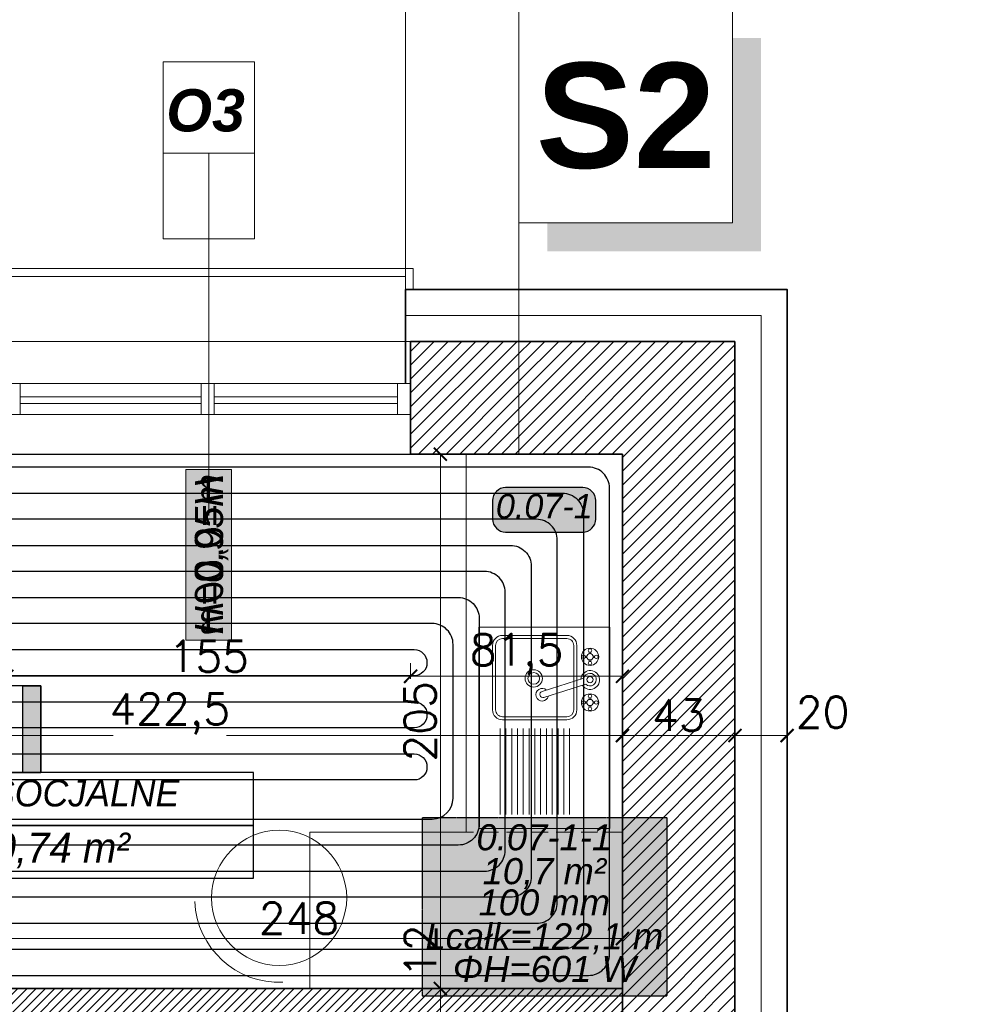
# Model space of a CAD drawing. Header units: millimetres. Extents: x -740 to 33545, y -26688 to 22494.
# Tile 186 of 256: x 11608 to 11976, y 11120 to 11498. Entities that reach past the tile are written whole.
import ezdxf
from ezdxf.enums import TextEntityAlignment as Align
from ezdxf.lldxf.tags import DXFTag

# ---------------------------------------------------------------- set-up
doc = ezdxf.new("R2010")
doc.units = ezdxf.units.MM
doc.header["$MEASUREMENT"] = 0
doc.linetypes.add('DASHED2', pattern=[9.525, 6.35, -3.175])
doc.linetypes.add('HIDDENX2', pattern=[0.1905, 0.127, -0.0635])
doc.layers.get('Defpoints').update_dxf_attribs({"color": 252})
for name, color, linetype in [('_I_EKO_PODKLAD 3', 252, 'Continuous'), ('tabelki opis', 252, 'Continuous'), ('TECHNOLOGIA KUCHNI', 252, 'Continuous'), ('ULTRA-GASTRO TECHNOLOGIA', 252, 'Continuous')]:
    doc.layers.add(name, color=color, linetype=linetype)
for name, color, linetype, lineweight in [('A_istniejące ściany', 252, 'Continuous', 35), ('A_izolacja', 252, 'Continuous', 9), ('A_l.przerywana', 252, 'ICAD_ISO03W100', 9), ('A_linie widokowe', 252, 'Continuous', 18), ('A_opisy', 252, 'Continuous', 15), ('A_projektowane sciany', 252, 'Continuous', 35), ('A_wyposażenie', 252, 'Continuous', 9), ('l.wypełnien', 252, 'Continuous', 5), ('linia opisowa', 252, 'Continuous', 9), ('Nowe_820-G Rysunki Obrazki_Nr_pióra__1', 252, 'Continuous', 13), ('Nowe_820-G Rysunki Obrazki_Nr_pióra__23', 252, 'Continuous', 15), ('wymiarowanie', 252, 'Continuous', 9)]:
    doc.layers.add(name, color=color, linetype=linetype, lineweight=lineweight)
for name, color, linetype, lineweight, true_color in [('IS_Floors zone', 7, 'Continuous', 25, 0x008000), ('IS_Heating_cooling floor', 7, 'HIDDENX2', 25, 0x008000), ('IS_Strefa podłóg', 7, 'Continuous', 25, 0x008000), ('IS_Wężownica OChP', 7, 'Continuous', 25, 0x800080)]:
    doc.layers.add(name, color=color, linetype=linetype, lineweight=lineweight, true_color=true_color)
doc.styles.add('Arial__I__', font='ariali.ttf')
doc.styles.add('ARIALL', font='GOTHIC.TTF', dxfattribs={"height": 40})
doc.styles.add('styl2', font='simplex.shx')
doc.linetypes.add('BATTING', pattern='A,0.00254,-2.54,[134,ltypeshp.shx,S=2.54,R=0,X=-2.54,Y=0],-5.08,[134,ltypeshp.shx,S=2.54,R=180,X=2.54,Y=0],-2.54', length=10.16254)
tags = doc.linetypes.add('ICAD_ISO03W100', pattern=[30, 12, -18]).pattern_tags.tags
tags[6:7] = [DXFTag(74, 4), DXFTag(75, 0), DXFTag(340, '0'), DXFTag(46, 1.0), DXFTag(50, 0.0), DXFTag(44, 0.0), DXFTag(45, 0.0)]
tags[4:5] = [DXFTag(74, 4), DXFTag(75, 0), DXFTag(340, '0'), DXFTag(46, 1.0), DXFTag(50, 0.0), DXFTag(44, 0.0), DXFTag(45, 0.0)]
doc.dimstyles.new('Skala 1-50', dxfattribs={"dimtxt": 12, "dimasz": 5, "dimexe": 1, "dimexo": 1, "dimgap": 1.5, "dimtad": 1, "dimdec": 1, "dimrnd": 0.5, "dimtxsty": 'styl2', "dimblk": 'ARCHTICK', "dimcen": 5, "dimadec": 0, "dimazin": 0, "dimtfac": 1, "dimtdec": 1, "dimtmove": 1, "dimatfit": 3, "dimldrblk": 'ARCHTICK', "dimfxl": 0, "dimlwd": -1, "dimlwe": -1, "dimarcsym": 0})
doc.dimstyles.new('Wymiary elementów w mm', dxfattribs={"dimscale": 0.5, "dimtxt": 14, "dimasz": 20, "dimexe": 0, "dimexo": 1, "dimgap": 3, "dimtad": 1, "dimdec": 0, "dimlfac": 10, "dimtxsty": 'Standard', "dimblk": 'OBLIQUE', "dimcen": 5, "dimse1": 1, "dimse2": 1, "dimsd1": 1, "dimsd2": 1, "dimclrd": 256, "dimclre": 256, "dimclrt": 252, "dimadec": 0, "dimazin": 0, "dimtfac": 1, "dimtdec": 0, "dimtmove": 0, "dimatfit": 3, "dimldrblk": 'OBLIQUE', "dimfxl": 0, "dimlwd": -1, "dimlwe": -1, "dimarcsym": 0})

# ---------------------------------------------------------------- blocks, each defined once
blk = doc.blocks.new('A$C039960C2')
at = {"layer": 'ULTRA-GASTRO TECHNOLOGIA', "color": 8, "lineweight": 9}
for p, q in [((0, 0), (0, 52.84)), ((0, 52.84), (81.29, 52.84)), ((81.29, 52.84), (81.29, 0)), ((5.66, 44.22), (40.33, 44.22)), ((5.66, 41.89), (40.33, 41.89)), ((5.66, 39.55), (40.33, 39.55)), ((5.66, 37.22), (40.33, 37.22)), ((5.66, 34.88), (40.33, 34.88)), ((5.66, 32.55), (40.33, 32.55)), ((5.66, 30.21), (40.33, 30.21)), ((5.66, 27.88), (40.33, 27.88)), ((5.66, 25.54), (40.33, 25.54)), ((5.66, 23.21), (40.33, 23.21)), ((5.66, 20.87), (40.33, 20.87)), ((5.66, 18.53), (40.33, 18.53)), ((5.66, 16.2), (40.33, 16.2)), ((81.29, 0), (0, 0))]:
    blk.add_line(p, q, dxfattribs=at)
at = {"layer": 'ULTRA-GASTRO TECHNOLOGIA', "color": 8, "lineweight": 13}
for p, q in [((73.9, 47.28), (47.9, 47.28)), ((73.9, 46.03), (47.9, 46.03)), ((43.9, 43.28), (43.9, 17.28)), ((45.15, 43.28), (45.15, 17.28)), ((76.65, 17.28), (76.65, 43.28)), ((77.9, 17.28), (77.9, 43.28)), ((47.9, 14.53), (73.9, 14.53)), ((47.9, 13.28), (73.9, 13.28))]:
    blk.add_line(p, q, dxfattribs=at)
at = {"layer": 'ULTRA-GASTRO TECHNOLOGIA', "color": 8, "linetype": 'Continuous', "lineweight": 9}
for p, q in [((52.9, 26.54), (58.2, 9.68)), ((60.62, 10.44), (55.32, 27.3)), ((49.64, 8.28), (48.96, 8.28)), ((50.54, 9.18), (50.54, 9.87)), ((51.18, 9.19), (51.18, 9.87)), ((52.08, 8.28), (52.77, 8.28)), ((68.05, 8.28), (67.37, 8.28)), ((68.96, 9.18), (68.96, 9.87)), ((69.59, 9.19), (69.59, 9.87)), ((70.49, 8.28), (71.18, 8.28)), ((49.64, 7.65), (48.96, 7.65)), ((50.54, 6.74), (50.54, 6.06)), ((51.18, 6.75), (51.18, 6.06)), ((52.09, 7.65), (52.77, 7.65)), ((68.06, 7.65), (67.37, 7.65)), ((68.96, 6.74), (68.96, 6.06)), ((69.59, 6.75), (69.59, 6.06)), ((70.5, 7.65), (71.18, 7.65))]:
    blk.add_line(p, q, dxfattribs=at)
at = {"layer": 'ULTRA-GASTRO TECHNOLOGIA', "color": 8, "lineweight": 9}
for radius in [3.5, 2.35]:
    blk.add_circle((60.56, 30.66), radius, dxfattribs=at)
at = {"layer": 'ULTRA-GASTRO TECHNOLOGIA', "color": 8, "linetype": 'Continuous', "lineweight": 9}
for centre, radius in [((50.86, 7.97), 3.49), ((48.32, 7.97), 0.71), ((50.86, 7.97), 1.27), ((50.86, 10.51), 0.71), ((53.4, 7.97), 0.71), ((60.07, 7.97), 1.27), ((69.28, 7.97), 3.49), ((66.74, 7.97), 0.71), ((69.28, 7.97), 1.27), ((69.28, 10.51), 0.71), ((71.82, 7.97), 0.71), ((50.86, 5.43), 0.71), ((69.28, 5.43), 0.71)]:
    blk.add_circle(centre, radius, dxfattribs=at)
at = {"layer": 'ULTRA-GASTRO TECHNOLOGIA', "color": 8, "lineweight": 13}
for centre, radius, start, end in [((47.9, 43.28), 4, 90, 180), ((47.9, 43.28), 2.75, 90, 180), ((73.9, 43.28), 4, 0, 90), ((73.9, 43.28), 2.75, 0, 90), ((47.9, 17.28), 4, 180, 270), ((47.9, 17.28), 2.75, 180, 270), ((73.9, 17.28), 4, 270, 0), ((73.9, 17.28), 2.75, 270, 0)]:
    blk.add_arc(centre, radius, start, end, dxfattribs=at)
at = {"layer": 'ULTRA-GASTRO TECHNOLOGIA', "color": 8, "linetype": 'Continuous', "lineweight": 9}
for centre, radius, start, end in [((53.99, 27.28), 2.56, 317.2248, 257.6958), ((54.11, 26.92), 1.27, 17.4603, 197.4603), ((59.94, 7.9), 3.79, 124.7933, 85.5589), ((60.07, 7.97), 2.54, 137.8034, 77.2157)]:
    blk.add_arc(centre, radius, start, end, dxfattribs=at)
blk = doc.blocks.new('_ArchTick')
at = {"color": 0, "linetype": 'ByBlock', "const_width": 0.15}
blk.add_lwpolyline([(-0.5, -0.5), (0.5, 0.5)], dxfattribs=at)
blk = doc.blocks.new('*D1362')
at = {"layer": 'Defpoints', "color": 0}
for p in [(11416.81, 11242.98), (11839.15, 11235.02), (11839.15, 11223.37)]:
    blk.add_point(p, dxfattribs=at)
at = {"layer": 'wymiarowanie', "color": 0}
for p, q in [((11416.81, 11228.37), (11416.81, 11222.37)), ((11839.15, 11228.37), (11839.15, 11222.37)), ((11416.81, 11223.37), (11643.72, 11223.37)), ((11839.15, 11223.37), (11687.18, 11223.37))]:
    blk.add_line(p, q, dxfattribs=at)
at = {"layer": 'wymiarowanie', "color": 0, "xscale": 5, "yscale": 5, "zscale": 5, "rotation": 180}
blk.add_blockref('_ArchTick', (11416.81, 11223.37), dxfattribs=at)
at = {"layer": 'wymiarowanie', "color": 0, "xscale": 5, "yscale": 5, "zscale": 5}
blk.add_blockref('_ArchTick', (11839.15, 11223.37), dxfattribs=at)
at = {"layer": 'wymiarowanie', "color": 0, "insert": (11665.45, 11231.72), "char_height": 12, "attachment_point": 5, "style": 'styl2'}
blk.add_mtext('422,5', dxfattribs=at)
blk = doc.blocks.new('*D1364')
at = {"layer": 'Defpoints', "color": 0}
for p in [(11769.27, 11331.32), (11777.11, 11331.32), (11777.11, 11126.32)]:
    blk.add_point(p, dxfattribs=at)
at = {"layer": 'wymiarowanie', "color": 0}
for p, q in [((11774.27, 11331.32), (11768.27, 11331.32)), ((11769.27, 11126.32), (11769.27, 11331.32)), ((11774.27, 11126.32), (11768.27, 11126.32))]:
    blk.add_line(p, q, dxfattribs=at)
at = {"layer": 'wymiarowanie', "color": 0, "xscale": 5, "yscale": 5, "zscale": 5}
for p, rotation in [((11769.27, 11331.32), 90), ((11769.27, 11126.32), 270)]:
    blk.add_blockref('_ArchTick', p, dxfattribs=dict(at, rotation=rotation))
at = {"layer": 'wymiarowanie', "color": 0, "insert": (11761.47, 11228.82), "char_height": 12, "attachment_point": 5, "rotation": 90, "style": 'styl2'}
blk.add_mtext('205', dxfattribs=at)
blk = doc.blocks.new('*D1252')
at = {"layer": 'Defpoints', "color": 0}
for p in [(50, 5.49), (0, 0.31), (50, 0.31)]:
    blk.add_point(p, dxfattribs=at)
at = {"layer": '_I_EKO_PODKLAD 3', "color": 252, "ltscale": 0.6, "insert": (25, 12.5), "char_height": 11, "attachment_point": 5}
blk.add_mtext('500', dxfattribs=at)
blk = doc.blocks.new('_Oblique')
at = {"color": 0, "linetype": 'ByBlock', "lineweight": -2}
blk.add_line((-0.5, -0.5), (0.5, 0.5), dxfattribs=at)
blk = doc.blocks.new('*D1253')
at = {"layer": 'Defpoints', "color": 0}
for p in [(50, 69.96), (50, 69.96), (66.59, 0)]:
    blk.add_point(p, dxfattribs=at)
at = {"layer": '_I_EKO_PODKLAD 3', "color": 252, "ltscale": 0.6, "insert": (43, 34.98), "char_height": 11, "attachment_point": 5, "rotation": 90}
blk.add_mtext('700', dxfattribs=at)
blk = doc.blocks.new('*D1889')
at = {"layer": 'Defpoints', "color": 0}
for p in [(11755.87, 11508.86), (11251.87, 11399.5), (11755.87, 11399.5)]:
    blk.add_point(p, dxfattribs=at)
at = {"layer": 'wymiarowanie', "color": 0}
for p, q in [((11251.87, 11503.86), (11251.87, 11509.86)), ((11251.87, 11508.86), (11755.87, 11508.86)), ((11755.87, 11503.86), (11755.87, 11509.86))]:
    blk.add_line(p, q, dxfattribs=at)
at = {"layer": 'wymiarowanie', "color": 0, "xscale": 5, "yscale": 5, "zscale": 5, "rotation": 180}
blk.add_blockref('_ArchTick', (11251.87, 11508.86), dxfattribs=at)
at = {"layer": 'wymiarowanie', "color": 0, "xscale": 5, "yscale": 5, "zscale": 5}
blk.add_blockref('_ArchTick', (11755.87, 11508.86), dxfattribs=at)
at = {"layer": 'wymiarowanie', "color": 0, "insert": (11503.87, 11516.66), "char_height": 12, "attachment_point": 5, "style": 'styl2'}
blk.add_mtext('504', dxfattribs=at)
blk = doc.blocks.new('*D2085')
at = {"layer": 'Defpoints', "color": 0}
for p in [(11755.87, 11672.24), (11604.93, 11394.5), (11755.87, 11394.5)]:
    blk.add_point(p, dxfattribs=at)
at = {"layer": 'wymiarowanie', "color": 0}
for p, q in [((11604.93, 11667.24), (11604.93, 11673.24)), ((11604.93, 11672.24), (11755.87, 11672.24)), ((11755.87, 11667.24), (11755.87, 11673.24))]:
    blk.add_line(p, q, dxfattribs=at)
at = {"layer": 'wymiarowanie', "color": 0, "xscale": 5, "yscale": 5, "zscale": 5, "rotation": 180}
blk.add_blockref('_ArchTick', (11604.93, 11672.24), dxfattribs=at)
at = {"layer": 'wymiarowanie', "color": 0, "xscale": 5, "yscale": 5, "zscale": 5}
blk.add_blockref('_ArchTick', (11755.87, 11672.24), dxfattribs=at)
at = {"layer": 'wymiarowanie', "color": 0, "insert": (11680.4, 11679.89), "char_height": 12, "attachment_point": 5, "style": 'styl2'}
blk.add_mtext('151', dxfattribs=at)
blk = doc.blocks.new('*D2086')
at = {"layer": 'Defpoints', "color": 0}
for p in [(11882.33, 11672.24), (11755.87, 11394.5), (11882.33, 11374.5)]:
    blk.add_point(p, dxfattribs=at)
at = {"layer": 'wymiarowanie', "color": 0}
for p, q in [((11755.87, 11667.24), (11755.87, 11673.24)), ((11755.87, 11672.24), (11882.33, 11672.24)), ((11882.33, 11667.24), (11882.33, 11673.24))]:
    blk.add_line(p, q, dxfattribs=at)
at = {"layer": 'wymiarowanie', "color": 0, "xscale": 5, "yscale": 5, "zscale": 5, "rotation": 180}
blk.add_blockref('_ArchTick', (11755.87, 11672.24), dxfattribs=at)
at = {"layer": 'wymiarowanie', "color": 0, "xscale": 5, "yscale": 5, "zscale": 5}
blk.add_blockref('_ArchTick', (11882.33, 11672.24), dxfattribs=at)
at = {"layer": 'wymiarowanie', "color": 0, "insert": (11819.1, 11680.59), "char_height": 12, "attachment_point": 5, "style": 'styl2'}
blk.add_mtext('126,5', dxfattribs=at)
blk = doc.blocks.new('*D2087')
at = {"layer": 'Defpoints', "color": 0}
for p in [(11902.33, 11672.24), (11902.33, 11394.5), (11882.33, 11374.5)]:
    blk.add_point(p, dxfattribs=at)
at = {"layer": 'wymiarowanie', "color": 0}
for p, q in [((11882.33, 11667.24), (11882.33, 11673.24)), ((11882.33, 11672.24), (11902.33, 11672.24)), ((11902.33, 11667.24), (11902.33, 11673.24)), ((11902.33, 11672.24), (11948.54, 11672.24))]:
    blk.add_line(p, q, dxfattribs=at)
at = {"layer": 'wymiarowanie', "color": 0, "xscale": 5, "yscale": 5, "zscale": 5, "rotation": 180}
blk.add_blockref('_ArchTick', (11882.33, 11672.24), dxfattribs=at)
at = {"layer": 'wymiarowanie', "color": 0, "xscale": 5, "yscale": 5, "zscale": 5}
blk.add_blockref('_ArchTick', (11902.33, 11672.24), dxfattribs=at)
at = {"layer": 'wymiarowanie', "color": 0, "insert": (11938.31, 11680.04), "char_height": 12, "attachment_point": 5, "style": 'styl2'}
blk.add_mtext('20', dxfattribs=at)
blk = doc.blocks.new('*D2124')
at = {"layer": 'Defpoints', "color": 0}
for p in [(11964.79, 11394.5), (11961.91, 11374.5), (12091.4, 11374.5)]:
    blk.add_point(p, dxfattribs=at)
at = {"layer": 'wymiarowanie', "color": 0}
for p, q in [((12091.4, 11394.5), (12091.4, 11430.49)), ((12086.4, 11394.5), (12092.4, 11394.5)), ((12091.4, 11394.5), (12091.4, 11374.5)), ((12086.4, 11374.5), (12092.4, 11374.5))]:
    blk.add_line(p, q, dxfattribs=at)
at = {"layer": 'wymiarowanie', "color": 0, "xscale": 5, "yscale": 5, "zscale": 5}
for p, rotation in [((12091.4, 11394.5), 90), ((12091.4, 11374.5), 270)]:
    blk.add_blockref('_ArchTick', p, dxfattribs=dict(at, rotation=rotation))
at = {"layer": 'wymiarowanie', "color": 0, "insert": (12083.6, 11420.26), "char_height": 12, "attachment_point": 5, "rotation": 90, "style": 'styl2'}
blk.add_mtext('20', dxfattribs=at)
blk = doc.blocks.new('*D2125')
at = {"layer": 'Defpoints', "color": 0}
for p in [(11961.91, 11374.5), (11907.33, 10695.69), (12091.4, 10695.69)]:
    blk.add_point(p, dxfattribs=at)
at = {"layer": 'wymiarowanie', "color": 0}
for p, q in [((12086.4, 11374.5), (12092.4, 11374.5)), ((12091.4, 11374.5), (12091.4, 10695.69)), ((12086.4, 10695.69), (12092.4, 10695.69))]:
    blk.add_line(p, q, dxfattribs=at)
at = {"layer": 'wymiarowanie', "color": 0, "xscale": 5, "yscale": 5, "zscale": 5}
for p, rotation in [((12091.4, 11374.5), 90), ((12091.4, 10695.69), 270)]:
    blk.add_blockref('_ArchTick', p, dxfattribs=dict(at, rotation=rotation))
at = {"layer": 'wymiarowanie', "color": 0, "insert": (12083.6, 11035.09), "char_height": 12, "attachment_point": 5, "rotation": 90, "style": 'styl2'}
blk.add_mtext('679', dxfattribs=at)
blk = doc.blocks.new('*D2670')
at = {"layer": 'Defpoints', "color": 0}
for p in [(11602.93, 11331.32), (11757.87, 11331.32), (11757.87, 11246.09)]:
    blk.add_point(p, dxfattribs=at)
at = {"layer": 'wymiarowanie', "color": 0}
for p, q in [((11602.93, 11251.09), (11602.93, 11245.09)), ((11757.87, 11251.09), (11757.87, 11245.09)), ((11602.93, 11246.09), (11757.87, 11246.09))]:
    blk.add_line(p, q, dxfattribs=at)
at = {"layer": 'wymiarowanie', "color": 0, "xscale": 5, "yscale": 5, "zscale": 5, "rotation": 180}
blk.add_blockref('_ArchTick', (11602.93, 11246.09), dxfattribs=at)
at = {"layer": 'wymiarowanie', "color": 0, "xscale": 5, "yscale": 5, "zscale": 5}
blk.add_blockref('_ArchTick', (11757.87, 11246.09), dxfattribs=at)
at = {"layer": 'wymiarowanie', "color": 0, "insert": (11680.4, 11253.74), "char_height": 12, "attachment_point": 5, "style": 'styl2'}
blk.add_mtext('155', dxfattribs=at)
blk = doc.blocks.new('*D2671')
at = {"layer": 'Defpoints', "color": 0}
for p in [(11757.87, 11331.32), (11839.15, 11305.49), (11839.15, 11246.09)]:
    blk.add_point(p, dxfattribs=at)
at = {"layer": 'wymiarowanie', "color": 0}
for p, q in [((11757.87, 11251.09), (11757.87, 11245.09)), ((11839.15, 11251.09), (11839.15, 11245.09)), ((11757.87, 11246.09), (11839.15, 11246.09))]:
    blk.add_line(p, q, dxfattribs=at)
at = {"layer": 'wymiarowanie', "color": 0, "xscale": 5, "yscale": 5, "zscale": 5, "rotation": 180}
blk.add_blockref('_ArchTick', (11757.87, 11246.09), dxfattribs=at)
at = {"layer": 'wymiarowanie', "color": 0, "xscale": 5, "yscale": 5, "zscale": 5}
blk.add_blockref('_ArchTick', (11839.15, 11246.09), dxfattribs=at)
at = {"layer": 'wymiarowanie', "color": 0, "insert": (11798.51, 11254.44), "char_height": 12, "attachment_point": 5, "style": 'styl2'}
blk.add_mtext('81,5', dxfattribs=at)
blk = doc.blocks.new('*D2672')
at = {"layer": 'Defpoints', "color": 0}
for p in [(11590.93, 11145.5), (11839.15, 11128.69), (11590.93, 11126.32)]:
    blk.add_point(p, dxfattribs=at)
at = {"layer": 'wymiarowanie', "color": 0}
for p, q in [((11590.93, 11140.5), (11590.93, 11146.5)), ((11839.15, 11145.5), (11590.93, 11145.5)), ((11839.15, 11140.5), (11839.15, 11146.5))]:
    blk.add_line(p, q, dxfattribs=at)
at = {"layer": 'wymiarowanie', "color": 0, "xscale": 5, "yscale": 5, "zscale": 5, "rotation": 180}
blk.add_blockref('_ArchTick', (11590.93, 11145.5), dxfattribs=at)
at = {"layer": 'wymiarowanie', "color": 0, "xscale": 5, "yscale": 5, "zscale": 5}
blk.add_blockref('_ArchTick', (11839.15, 11145.5), dxfattribs=at)
at = {"layer": 'wymiarowanie', "color": 0, "insert": (11715.04, 11153.3), "char_height": 12, "attachment_point": 5, "style": 'styl2'}
blk.add_mtext('248', dxfattribs=at)
blk = doc.blocks.new('*D2686')
at = {"layer": 'Defpoints', "color": 0}
for p in [(11769.27, 11126.32), (11776.71, 11126.32), (11776.71, 11114.32)]:
    blk.add_point(p, dxfattribs=at)
at = {"layer": 'wymiarowanie', "color": 0}
for p, q in [((11769.27, 11126.32), (11769.27, 11149.91)), ((11774.27, 11126.32), (11768.27, 11126.32)), ((11769.27, 11114.32), (11769.27, 11126.32)), ((11774.27, 11114.32), (11768.27, 11114.32))]:
    blk.add_line(p, q, dxfattribs=at)
at = {"layer": 'wymiarowanie', "color": 0, "xscale": 5, "yscale": 5, "zscale": 5}
for p, rotation in [((11769.27, 11126.32), 90), ((11769.27, 11114.32), 270)]:
    blk.add_blockref('_ArchTick', p, dxfattribs=dict(at, rotation=rotation))
at = {"layer": 'wymiarowanie', "color": 0, "insert": (11761.62, 11140.65), "char_height": 12, "attachment_point": 5, "rotation": 90, "style": 'styl2'}
blk.add_mtext('12', dxfattribs=at)
blk = doc.blocks.new('*D2692')
at = {"layer": 'Defpoints', "color": 0}
for p in [(11839.15, 11235.02), (11882.33, 11235.02), (11882.33, 11223.37)]:
    blk.add_point(p, dxfattribs=at)
at = {"layer": 'wymiarowanie', "color": 0}
for p, q in [((11839.15, 11228.37), (11839.15, 11222.37)), ((11882.33, 11228.37), (11882.33, 11222.37)), ((11839.15, 11223.37), (11882.33, 11223.37))]:
    blk.add_line(p, q, dxfattribs=at)
at = {"layer": 'wymiarowanie', "color": 0, "xscale": 5, "yscale": 5, "zscale": 5, "rotation": 180}
blk.add_blockref('_ArchTick', (11839.15, 11223.37), dxfattribs=at)
at = {"layer": 'wymiarowanie', "color": 0, "xscale": 5, "yscale": 5, "zscale": 5}
blk.add_blockref('_ArchTick', (11882.33, 11223.37), dxfattribs=at)
at = {"layer": 'wymiarowanie', "color": 0, "insert": (11860.74, 11231.17), "char_height": 12, "attachment_point": 5, "style": 'styl2'}
blk.add_mtext('43', dxfattribs=at)
blk = doc.blocks.new('*D2693')
at = {"layer": 'Defpoints', "color": 0}
for p in [(11902.33, 11244.06), (11882.33, 11235.02), (11902.33, 11223.37)]:
    blk.add_point(p, dxfattribs=at)
at = {"layer": 'wymiarowanie', "color": 0}
for p, q in [((11882.33, 11228.37), (11882.33, 11222.37)), ((11902.33, 11228.37), (11902.33, 11222.37)), ((11882.33, 11223.37), (11902.33, 11223.37))]:
    blk.add_line(p, q, dxfattribs=at)
at = {"layer": 'wymiarowanie', "color": 0, "xscale": 5, "yscale": 5, "zscale": 5, "rotation": 180}
blk.add_blockref('_ArchTick', (11882.33, 11223.37), dxfattribs=at)
at = {"layer": 'wymiarowanie', "color": 0, "xscale": 5, "yscale": 5, "zscale": 5}
blk.add_blockref('_ArchTick', (11902.33, 11223.37), dxfattribs=at)
at = {"layer": 'wymiarowanie', "color": 0, "insert": (11915.96, 11232.31), "char_height": 12, "attachment_point": 5, "style": 'styl2'}
blk.add_mtext('20', dxfattribs=at)
blk = doc.blocks.new('A$C0EED3E4A')
at = {"layer": '_I_EKO_PODKLAD 3', "lineweight": 9}
for p, q in [((0, 69.56), (50, 69.56)), ((0, 43.79), (50, 43.79)), ((5.38, 43.79), (44.76, 43.79)), ((5.38, 9.34), (5.38, 43.79)), ((11.77, 25.85), (11.77, 43.79)), ((24.97, 25.85), (24.97, 43.79)), ((38.36, 25.85), (38.36, 43.79)), ((44.76, 43.79), (44.76, 9.34)), ((2.47, 35.13), (46.72, 35.13)), ((2.47, 25.85), (46.72, 25.85)), ((40.76, 5.34), (9.38, 5.34))]:
    blk.add_line(p, q, dxfattribs=at)
blk.add_lwpolyline([(0, 0.31), (50, 0.31), (50, 70.31), (0, 70.31)], close=True, dxfattribs=at)
blk.add_lwpolyline([(9.38, 65.13), (40.76, 65.13, -0.414214), (44.76, 61.13), (44.76, 50.35, -0.414214), (40.76, 46.35), (9.38, 46.35, -0.414214), (5.38, 50.35), (5.38, 61.13, -0.414214)], format="xyb", close=True, dxfattribs=at)
for centre, start, end in [((9.38, 9.34), 180, 270), ((40.76, 9.34), 270, 0)]:
    blk.add_arc(centre, 4, start, end, dxfattribs=at)
at = {"layer": '_I_EKO_PODKLAD 3'}
for base, p1, p2, angle, picture, middle in [((50, 69.96), (66.59, 0), (50, 69.96), 90, '*D1253', (43, 34.98)), ((50, 5.49), (0, 0.31), (50, 0.31), 0, '*D1252', (25, 12.5))]:
    dim = blk.add_linear_dim(base=base, p1=p1, p2=p2, angle=angle, dimstyle='Wymiary elementów w mm', override={"dimtxt": 22}, dxfattribs=at)
    dim.commit()
    dim.dimension.update_dxf_attribs({"geometry": picture, "text_midpoint": middle})
blk = doc.blocks.new('zlew porzadkowy')
at = {"layer": 'TECHNOLOGIA KUCHNI', "rotation": 270}
blk.add_blockref('A$C0EED3E4A', (185491.89, -816814.32), dxfattribs=at)

msp = doc.modelspace()

# ---------------------------------------------------------------- hatches: boundary and pattern name
at = {"layer": 'A_opisy', "ltscale": 0.3}
msp.add_hatch(color=256, dxfattribs=at).paths.add_polyline_path([(11671.63, 11325.44), (11671.63, 11259.98), (11689.16, 11259.98), (11689.16, 11325.44)])
msp.add_hatch(color=256, dxfattribs=at).paths.add_polyline_path([(11671.63, 11325.44), (11671.63, 11259.98), (11689.16, 11259.98), (11689.16, 11325.44)])
msp.add_hatch(color=256, dxfattribs=at).paths.add_polyline_path([(11671.63, 11325.44), (11671.63, 11259.98), (11689.16, 11259.98), (11689.16, 11325.44)])
msp.add_hatch(color=256, dxfattribs=at).paths.add_polyline_path([(11671.63, 11325.44), (11671.63, 11259.98), (11689.16, 11259.98), (11689.16, 11325.44)])
at = {"layer": 'IS_Floors zone', "lineweight": 50, "true_color": 0xffffff, "transparency": 33554687}
msp.add_hatch(color=7, dxfattribs=at).paths.add_polyline_path([(11794.3, 11301.42), (11823.92, 11301.42), (11826.42, 11302.09), (11828.25, 11303.92), (11828.92, 11306.42), (11828.92, 11313.5), (11828.25, 11316), (11826.42, 11317.83), (11823.92, 11318.5), (11794.3, 11318.5), (11791.8, 11317.83), (11789.97, 11316), (11789.3, 11313.5), (11789.3, 11306.42), (11789.97, 11303.92), (11791.8, 11302.09)])
at = {"layer": 'IS_Heating_cooling floor', "lineweight": 50, "true_color": 0xffffff, "transparency": 33554687}
msp.add_hatch(color=7, dxfattribs=at).paths.add_polyline_path([(11762.32, 11123.46), (11856.24, 11123.46), (11856.24, 11191.76), (11762.32, 11191.76)])
at = {"layer": 'l.wypełnien'}
h = msp.add_hatch(dxfattribs=at)
h.set_pattern_fill('ANSI31', color=256, scale=30, style=0)
h.paths.add_polyline_path([(11009.41, 10808.08), (11009.41, 10791.99), (11103.57, 10791.99), (11103.57, 10816.54), (11178.57, 10816.54), (11178.57, 10791.99), (11191.45, 10791.99), (11191.45, 10834.32), (11169.43, 10834.32), (11169.43, 11134.32), (11169.43, 11331.32), (11249.87, 11331.32), (11249.87, 11346.56), (11249.87, 11358.41), (11249.87, 11374.5), (11169.43, 11374.5), (11126.25, 11374.5), (11126.25, 11134.32), (11126.25, 10834.32), (11009.41, 10834.32), (11009.41, 10819.93)])
h.paths.add_polyline_path([(11404.81, 11374.5), (11404.81, 11331.32), (11602.93, 11331.32), (11602.93, 11374.5)])
h.paths.add_polyline_path([(10316.23, 10791.99), (10406.43, 10791.99), (10425.43, 10791.99), (10444.43, 10791.99), (10463.43, 10791.99), (10488.71, 10791.99), (10488.71, 10808.08), (10488.71, 10819.93), (10488.71, 10834.32), (10316.23, 10834.32)])
h.paths.add_polyline_path([(10717.86, 10791.99), (10854.47, 10791.99), (10854.47, 10834.32), (10717.86, 10834.32)])
h.paths.add_polyline_path([(10643.65, 10834.32), (10643.65, 10819.93), (10643.65, 10808.08), (10643.65, 10791.99), (10717.86, 10791.99), (10717.86, 10834.32)])
h.paths.add_polyline_path([(11757.87, 11374.5), (11757.87, 11331.32), (11799.42, 11331.32), (11799.42, 11374.5)])
h.paths.add_polyline_path([(10280.43, 10834.32), (10280.43, 10791.99), (10316.23, 10791.99), (10316.23, 10834.32)])
h = msp.add_hatch(dxfattribs=at)
h.set_pattern_fill('ANSI31', color=256, scale=30, style=0)
h.paths.add_polyline_path([(11391.26, 10402.52), (11391.26, 10359.34), (11839.15, 10359.34), (11839.15, 9782.76), (11774.02, 9782.76), (11774.02, 9765.83), (11774.02, 9754.82), (11774.02, 9739.58), (11839.15, 9739.58), (11882.33, 9739.58), (11882.33, 10522.75), (11866.24, 10522.75), (11854.39, 10522.75), (11839.15, 10522.75), (11839.15, 10402.52), (11426.82, 10402.52), (11426.82, 10552.38), (11401.42, 10552.38), (11401.42, 10402.52)])
h.paths.add_polyline_path([(11391.26, 10834.32), (11391.26, 10791.99), (11401.42, 10791.99), (11401.42, 10654.38), (11426.82, 10654.38), (11426.82, 10791.99), (11839.15, 10791.99), (11839.15, 10677.69), (11854.39, 10677.69), (11866.24, 10677.69), (11882.33, 10677.69), (11882.33, 11331.32), (11882.33, 11374.5), (11799.42, 11374.5), (11799.42, 11331.32), (11839.15, 11331.32), (11839.15, 10994.32), (11839.15, 10834.32), (11699.45, 10834.32), (11685.18, 10834.32), (11640.68, 10834.32), (11401.42, 10834.32)])
h.paths.add_polyline_path([(11477.62, 10806.38), (11477.62, 10819.93), (11497.94, 10819.93), (11497.94, 10806.38)], flags=16)
h.paths.add_polyline_path([(11438.67, 10819.93), (11438.67, 10806.38), (11457.3, 10806.38), (11457.3, 10819.93)], flags=16)
h.paths.add_polyline_path([(11429.29, 9739.58), (11429.29, 9782.76), (11384.13, 9782.76), (11384.13, 9739.58)])
h.paths.add_polyline_path([(11624.02, 9739.58), (11624.02, 9782.76), (11579.29, 9782.76), (11579.29, 9739.58)])
h = msp.add_hatch(dxfattribs=at)
h.set_pattern_fill('ANSI31', color=256, scale=20, style=0)
h.paths.add_polyline_path([(11528.81, 11006.32), (11528.81, 10994.32), (11590.93, 10994.32), (11590.93, 10984.32), (11602.93, 10984.32), (11602.93, 10994.32), (11616.93, 10994.32), (11616.93, 11006.32), (11602.93, 11006.32), (11602.93, 11114.32), (11839.15, 11114.32), (11839.15, 11126.32), (11590.93, 11126.32), (11590.93, 11006.32)])
h.paths.add_polyline_path([(11391.26, 10994.32), (11391.26, 11006.32), (11404.81, 11006.32), (11404.81, 11331.32), (11416.81, 11331.32), (11416.81, 11006.32), (11426.81, 11006.32), (11426.81, 10994.32)])
h.paths.add_polyline_path([(11708.93, 10994.32), (11708.93, 11006.32), (11839.15, 11006.32), (11839.15, 10994.32), (11734.93, 10994.32), (11734.93, 10984.32), (11722.93, 10984.32), (11722.93, 10994.32)])
h.paths.add_polyline_path([(11289.26, 10994.32), (11289.26, 11006.32), (11169.43, 11006.32), (11169.43, 10994.32)])
h.paths.add_polyline_path([(11734.93, 10834.32), (11734.93, 10892.32), (11722.93, 10892.32), (11722.93, 10834.32)])
h.paths.add_polyline_path([(11602.93, 10834.32), (11602.93, 10882.32), (11590.93, 10882.32), (11590.93, 10834.32)])
at = {"layer": 'linia opisowa'}
msp.add_hatch(color=256, dxfattribs=at).paths.add_polyline_path([(11892.28, 11490.99), (11881.36, 11490.99), (11881.36, 11419.98), (11810.35, 11419.98), (11810.35, 11409.05), (11892.28, 11409.05)])
at = {"layer": 'tabelki opis'}
msp.add_hatch(color=256, dxfattribs=at).paths.add_polyline_path([(11615.98, 11209.18), (11615.98, 11242.44), (11609.02, 11242.44), (11609.02, 11209.18)])

# ---------------------------------------------------------------- linework, layer by layer
at = {"layer": 'A_istniejące ściany'}
for points in [[(11882.33, 11374.5), (11757.87, 11374.5)], [(11757.87, 11374.5), (11757.87, 11331.32)], [(11757.87, 11358.41), (11757.87, 11374.5)], [(11882.33, 11331.32), (11882.33, 11374.5)], [(11757.87, 11346.56), (11757.87, 11358.41)], [(11757.87, 11331.32), (11757.87, 11346.56)], [(11757.87, 11331.32), (11839.15, 11331.32)], [(11791.73, 11331.32), (11801.89, 11331.32)], [(11839.15, 11331.32), (11839.15, 10984.32)], [(11839.15, 11095.94), (11839.15, 11331.32)], [(11882.33, 10677.69), (11882.33, 11331.32)]]:
    msp.add_lwpolyline(points, dxfattribs=at)
at = {"layer": 'A_izolacja', "lineweight": 35}
msp.add_line((11755.87, 11358.41), (11755.87, 11394.5), dxfattribs=at)
msp.add_lwpolyline([(11902.33, 10695.69), (11902.33, 11394.5), (11755.87, 11394.5)], dxfattribs=at)
at = {"layer": 'A_izolacja', "linetype": 'BATTING', "ltscale": 0.1}
msp.add_lwpolyline([(11892.33, 10677.69), (11892.33, 11384.5), (11755.87, 11384.5)], dxfattribs=at)
at = {"layer": 'A_l.przerywana', "ltscale": 0.3}
for points in [[(11251.87, 11394.5), (11251.87, 11399.5), (11755.87, 11399.5), (11755.87, 11394.5)], [(11602.93, 11374.5), (11757.87, 11374.5)], [(11757.87, 11331.32), (11602.93, 11331.32)]]:
    msp.add_lwpolyline(points, dxfattribs=at)
at = {"layer": 'A_linie widokowe', "ltscale": 0.3}
msp.add_lwpolyline([(11248.87, 11394.5), (11248.87, 11402.5), (11758.87, 11402.5), (11758.87, 11394.5)], dxfattribs=at)
at = {"layer": 'A_opisy'}
msp.add_line((11680.4, 11441.23), (11680.4, 11307.76), dxfattribs=at)
at = {"layer": 'A_opisy', "ltscale": 0.3}
for points in [[(11697.92, 11481.77), (11697.92, 11446.71), (11662.87, 11446.71), (11662.87, 11481.77)], [(11662.87, 11446.71), (11662.87, 11413.84), (11680.4, 11413.84), (11680.4, 11446.71)], [(11680.4, 11446.71), (11680.4, 11413.84), (11697.92, 11413.84), (11697.92, 11446.71)], [(11671.63, 11325.44), (11671.63, 11259.98), (11689.16, 11259.98), (11689.16, 11325.44)], [(11671.63, 11325.44), (11671.63, 11259.98), (11689.16, 11259.98), (11689.16, 11325.44)], [(11671.63, 11325.44), (11671.63, 11259.98), (11689.16, 11259.98), (11689.16, 11325.44)], [(11671.63, 11325.44), (11671.63, 11259.98), (11689.16, 11259.98), (11689.16, 11325.44)]]:
    msp.add_lwpolyline(points, close=True, dxfattribs=at)
at = {"layer": 'A_projektowane sciany'}
msp.add_line((11839.15, 11126.32), (11590.93, 11126.32), dxfattribs=at)
at = {"layer": 'A_wyposażenie'}
for p, q in [((11779.15, 11186.32), (11779.15, 11331.32)), ((11719.15, 11186.32), (11779.15, 11186.32)), ((11719.15, 11126.32), (11719.15, 11186.32))]:
    msp.add_line(p, q, dxfattribs=at)
at = {"layer": 'A_wyposażenie', "linetype": 'DASHED2'}
msp.add_line((11839.15, 11186.32), (11779.15, 11186.32), dxfattribs=at)
at = {"layer": 'A_wyposażenie', "ltscale": 500}
msp.add_circle((11707.41, 11161.11), 25.92, dxfattribs=at)
msp.add_arc((11707.41, 11161.11), 32.4, 182.465, 272.465, dxfattribs=at)
at = {"layer": 'IS_Floors zone'}
msp.add_lwpolyline([(11794.3, 11301.42), (11823.92, 11301.42, 0.414214), (11828.92, 11306.42), (11828.92, 11313.5, 0.414214), (11823.92, 11318.5), (11794.3, 11318.5, 0.414214), (11789.3, 11313.5), (11789.3, 11306.42, 0.414214)], format="xyb", close=True, dxfattribs=at)
at = {"layer": 'IS_Heating_cooling floor'}
msp.add_lwpolyline([(11762.32, 11123.46), (11856.24, 11123.46), (11856.24, 11191.76), (11762.32, 11191.76)], close=True, dxfattribs=at)
at = {"layer": 'IS_Strefa podłóg', "extrusion": (0, -5.70692e-60, -1)}
msp.add_lwpolyline([(-11590.95, 11006.35), (-11416.95, 11006.35), (-11416.95, 11331.32), (-11839.15, 11331.32), (-11839.15, 11126.35), (-11590.95, 11126.35)], close=True, dxfattribs=at)
at = {"layer": 'IS_Wężownica OChP', "color": 9, "true_color": 0xc8c8c8, "transparency": 33554687, "extrusion": (0, 0, -1)}
for points in [[(-11593.95, 11131.35), (-11826.15, 11131.35, -0.414214), (-11834.15, 11139.35), (-11834.15, 11318.32, -0.414214), (-11826.15, 11326.32), (-11429.95, 11326.32, -0.414214)], [(-11439.95, 11316.32), (-11816.15, 11316.32, 0.414214), (-11824.15, 11308.32), (-11824.15, 11149.35, 0.414214), (-11816.15, 11141.35), (-11583.95, 11141.35, -0.414214)], [(-11573.95, 11151.35), (-11806.15, 11151.35, -0.414214), (-11814.15, 11159.35), (-11814.15, 11298.32, -0.414214), (-11806.15, 11306.32), (-11449.95, 11306.32, -0.414214)], [(-11459.95, 11296.32), (-11796.15, 11296.32, 0.414214), (-11804.15, 11288.32), (-11804.15, 11169.35, 0.414214), (-11796.15, 11161.35), (-11563.95, 11161.35, -0.414214)], [(-11553.95, 11171.35), (-11786.15, 11171.35, -0.414214), (-11794.15, 11179.35), (-11794.15, 11278.32, -0.414214), (-11786.15, 11286.32), (-11469.95, 11286.32, -0.414214)], [(-11479.95, 11276.32), (-11776.15, 11276.32, 0.414214), (-11784.15, 11268.32), (-11784.15, 11189.35, 0.414214), (-11776.15, 11181.35), (-11543.95, 11181.35, -0.414213)], [(-11551.28, 11191.35), (-11766.15, 11191.35, -0.414213), (-11774.15, 11199.35), (-11774.15, 11258.32, -0.414214), (-11766.15, 11266.32), (-11489.95, 11266.32, -0.414214)], [(-11541.94, 11256.32), (-11759.25, 11256.32, 0.414212), (-11764.14, 11251.42), (-11764.14, 11251.22, 0.414215), (-11759.25, 11246.32), (-11548.84, 11246.32, -0.414214)], [(-11548.84, 11236.32), (-11759.25, 11236.32, 0.414214), (-11764.14, 11231.42), (-11764.14, 11231.22, 0.414214), (-11759.25, 11226.32), (-11548.84, 11226.32, -0.414214)], [(-11548.84, 11216.32), (-11759.25, 11216.32, 0.414214), (-11764.14, 11211.42), (-11764.14, 11211.22, 0.414214), (-11759.25, 11206.32), (-11551.28, 11206.32, -0.414214)]]:
    msp.add_lwpolyline(points, format="xyb", dxfattribs=at)
at = {"layer": 'linia opisowa'}
for points in [[(11799.42, 11419.98), (11881.36, 11419.98), (11881.36, 11501.91), (11799.42, 11501.91), (11799.42, 11419.98)], [(11799.42, 11471.24), (11799.42, 11331.32)]]:
    msp.add_lwpolyline(points, dxfattribs=at)
at = {"layer": 'Nowe_820-G Rysunki Obrazki_Nr_pióra__1', "linetype": 'Continuous', "lineweight": 13}
for points in [[(11608.01, 11358.41), (11677.43, 11358.41)], [(11682.51, 11358.41), (11752.79, 11358.41)], [(11677.43, 11346.56), (11608.01, 11346.56)], [(11752.79, 11346.56), (11682.51, 11346.56)]]:
    msp.add_lwpolyline(points, dxfattribs=at)
at = {"layer": 'Nowe_820-G Rysunki Obrazki_Nr_pióra__23', "linetype": 'Continuous', "lineweight": 15}
for points in [[(11608.01, 11358.41), (11602.93, 11358.41)], [(11608.01, 11346.56), (11608.01, 11358.41)], [(11682.51, 11358.41), (11677.43, 11358.41)], [(11677.43, 11358.41), (11677.43, 11346.56)], [(11682.51, 11346.56), (11682.51, 11358.41)], [(11757.87, 11358.41), (11752.79, 11358.41)], [(11752.79, 11358.41), (11752.79, 11346.56)], [(11677.43, 11353.33), (11608.01, 11353.33)], [(11608.01, 11353.33), (11608.01, 11350.79)], [(11677.43, 11350.79), (11677.43, 11353.33)], [(11752.79, 11353.33), (11682.51, 11353.33)], [(11682.51, 11353.33), (11682.51, 11350.79)], [(11752.79, 11350.79), (11752.79, 11353.33)], [(11608.01, 11350.79), (11677.43, 11350.79)], [(11682.51, 11350.79), (11752.79, 11350.79)], [(11602.93, 11346.56), (11608.01, 11346.56)], [(11677.43, 11346.56), (11682.51, 11346.56)], [(11752.79, 11346.56), (11757.87, 11346.56)]]:
    msp.add_lwpolyline(points, dxfattribs=at)
at = {"layer": 'tabelki opis'}
for points in [[(11615.98, 11242.44), (11532.82, 11242.44), (11532.82, 11209.18), (11615.98, 11209.18), (11615.98, 11242.44)], [(11532.82, 11188.9), (11697.55, 11188.9), (11697.55, 11209.18), (11532.82, 11209.18), (11532.82, 11188.9)], [(11532.82, 11168.63), (11697.55, 11168.63), (11697.55, 11188.9), (11532.82, 11188.9), (11532.82, 11168.63)]]:
    msp.add_lwpolyline(points, dxfattribs=at)
msp.add_lwpolyline([(11615.98, 11209.18), (11609.02, 11209.18), (11609.02, 11242.44), (11615.98, 11242.44)], close=True, dxfattribs=at)
at = {"layer": 'wymiarowanie', "linetype": 'ICAD_ISO03W100', "ltscale": 0.2}
msp.add_line((11755.87, 11667.24), (11755.87, 11376.45), dxfattribs=at)

# ---------------------------------------------------------------- block references
at = {"layer": '_I_EKO_PODKLAD 3', "rotation": 180}
msp.add_blockref('zlew porzadkowy', (197328.96, -805752.21), dxfattribs=at)
at = {"layer": 'A_wyposażenie', "xscale": 0.9514099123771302, "yscale": 0.9514099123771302, "zscale": 0.9514099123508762, "rotation": 90.00000000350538}
msp.add_blockref('A$C039960C2', (11834.28, 11187.65), dxfattribs=at)

# ---------------------------------------------------------------- texts
at = {"layer": 'A_opisy', "ltscale": 0.3, "insert": (11694.26, 11454.85), "char_height": 16.2, "width": 109.7533, "attachment_point": 9, "style": 'ARIALL'}
msp.add_mtext('{\\fArial|b1|i1|c238|p34;O3}', dxfattribs=at)
at = {"layer": 'A_opisy', "ltscale": 0.3, "insert": (11675.08, 11262.1), "char_height": 10.8, "width": 109.7533, "attachment_point": 1, "rotation": 90, "style": 'ARIALL'}
msp.add_mtext('{\\fArial|b0|i1|c238|p34;H=0,95m}', dxfattribs=at)
at = {"layer": 'A_opisy', "ltscale": 0.3, "extrusion": (0, 0, -1), "insert": (11675.08, 11323.32), "char_height": 10.8, "width": 109.7533, "attachment_point": 1, "text_direction": (0, -1, 0), "style": 'ARIALL'}
msp.add_mtext('{\\fArial|b0|i1|c238|p34;H=0,00m}', dxfattribs=at)
at = {"layer": 'IS_Floors zone', "style": 'Arial__I__'}
msp.add_text('0.07-1', height=9.375, dxfattribs=at).set_placement((11809.15, 11311.32), align=Align.MIDDLE_CENTER)
at = {"layer": 'IS_Heating_cooling floor', "style": 'Arial__I__'}
for s, p in [('0.07-1-1', (11809.15, 11176.35)), ('100 mm', (11809.15, 11151.35))]:
    msp.add_text(s, height=10, dxfattribs=at).set_placement(p, align=Align.BOTTOM_CENTER)
for s, p in [('10,7 m²', (11809.15, 11171.35)), ('Lcałk=122,1 m', (11809.15, 11146.35))]:
    msp.add_text(s, height=10, dxfattribs=at).set_placement(p, align=Align.MIDDLE_CENTER)
msp.add_text('ΦH=601 W', height=10, dxfattribs=at).set_placement((11809.15, 11138.85), align=Align.TOP_CENTER)
at = {"layer": 'linia opisowa', "insert": (11840.39, 11460.95), "char_height": 40.3278, "width": 2301.0392, "attachment_point": 5, "rotation": 359.8931}
msp.add_mtext('{\\fArial|b1|i0|c238|p34;S2}', dxfattribs=at)
at = {"layer": 'tabelki opis', "attachment_point": 1}
for s, insert, char_height, width in [('\\pi25.20320;{\\fCentury Gothic|b0|i1|c238|p34;POM. SOCJALNE}', (11532.82, 11206.41), 10.24, 164.736), ('{\\fCentury Gothic|b0|i1|c238|p34;10,74 m²}', (11589.28, 11186.14), 11.52, 68.7387)]:
    msp.add_mtext(s, dxfattribs=dict(at, insert=insert, char_height=char_height, width=width))

# ---------------------------------------------------------------- dimensions: what is measured, and where the dimension line sits
at = {"layer": 'wymiarowanie'}
for base, p1, p2, picture, middle in [((11755.87, 11672.24), (11604.93, 11394.5), (11755.87, 11394.5), '*D2085', (11680.4, 11679.89)), ((11882.33, 11672.24), (11755.87, 11394.5), (11882.33, 11374.5), '*D2086', (11819.1, 11680.59)), ((11755.87, 11508.86), (11251.87, 11399.5), (11755.87, 11399.5), '*D1889', (11503.87, 11516.66)), ((11757.87, 11246.09), (11602.93, 11331.32), (11757.87, 11331.32), '*D2670', (11680.4, 11253.74)), ((11839.15, 11246.09), (11757.87, 11331.32), (11839.15, 11305.49), '*D2671', (11798.51, 11254.44)), ((11882.33, 11223.37), (11839.15, 11235.02), (11882.33, 11235.02), '*D2692', (11860.74, 11231.17)), ((11590.93, 11145.5), (11839.15, 11128.69), (11590.93, 11126.32), '*D2672', (11715.04, 11153.3))]:
    dim = msp.add_linear_dim(base=base, p1=p1, p2=p2, dimstyle='Skala 1-50', dxfattribs=at)
    dim.commit()
    dim.dimension.update_dxf_attribs({"geometry": picture, "text_midpoint": middle})
for base, p1, p2, picture, middle in [((11902.33, 11672.24), (11882.33, 11374.5), (11902.33, 11394.5), '*D2087', (11938.31, 11667.15)), ((11902.33, 11223.37), (11882.33, 11235.02), (11902.33, 11244.06), '*D2693', (11915.96, 11224.51)), ((11839.15, 11223.37), (11416.81, 11242.98), (11839.15, 11235.02), '*D1362', (11665.45, 11223.37))]:
    dim = msp.add_linear_dim(base=base, p1=p1, p2=p2, dimstyle='Skala 1-50', dxfattribs=at)
    dim.commit()
    dim.dimension.update_dxf_attribs({"geometry": picture, "text_midpoint": middle, "dimtype": 160})
for base, p1, p2, picture, middle in [((12091.4, 11374.5), (11964.79, 11394.5), (11961.91, 11374.5), '*D2124', (12089.19, 11420.26)), ((11769.27, 11126.32), (11776.71, 11114.32), (11776.71, 11126.32), '*D2686', (11768.23, 11140.65))]:
    dim = msp.add_linear_dim(base=base, p1=p1, p2=p2, angle=90, dimstyle='Skala 1-50', dxfattribs=at)
    dim.commit()
    dim.dimension.update_dxf_attribs({"geometry": picture, "text_midpoint": middle, "dimtype": 160})
for base, p1, p2, picture, middle in [((12091.4, 10695.69), (11961.91, 11374.5), (11907.33, 10695.69), '*D2125', (12083.6, 11035.09)), ((11769.27, 11331.32), (11777.11, 11126.32), (11777.11, 11331.32), '*D1364', (11761.47, 11228.82))]:
    dim = msp.add_linear_dim(base=base, p1=p1, p2=p2, angle=90, dimstyle='Skala 1-50', dxfattribs=at)
    dim.commit()
    dim.dimension.update_dxf_attribs({"geometry": picture, "text_midpoint": middle})

doc.saveas('drawing.dxf')
